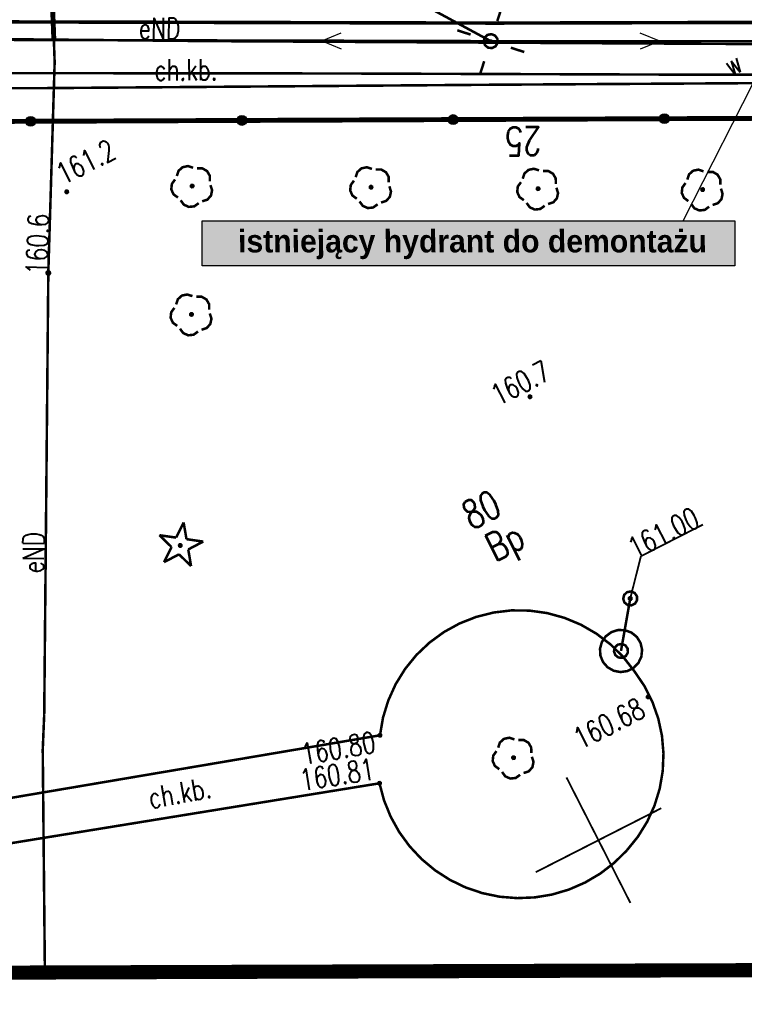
# Model space of a CAD drawing. Extents: x 0 to 7432618, y -40 to 5712028.
# Tile 121 of 165: x 7431437 to 7431463, y 5711623 to 5711658. Entities that reach past the tile are written whole.
import ezdxf
from ezdxf.enums import TextEntityAlignment as Align

# ---------------------------------------------------------------- set-up
doc = ezdxf.new("R2010")
doc.units = 0
doc.header["$MEASUREMENT"] = 0
for name, pattern in [('0', [1.5, 1, -0.5]), ('2218', [1, 0.5, -0.5]), ('3901', [0]), ('5102', [0])]:
    doc.linetypes.add(name, pattern=pattern)
for name, color, linetype in [('Dzialki', 7, 'Continuous'), ('EADTD_T_0', 7, 'Continuous'), ('Numery_dzialek', 7, 'Continuous'), ('OTK_E_T_1', 7, 'Continuous'), ('OTK_L_0', 7, 'Continuous'), ('OTK_L_1', 7, 'Continuous'), ('OTK_L_2', 7, 'Continuous'), ('OTO_L_0', 7, 'Continuous'), ('OTR_T_0', 7, 'Continuous'), ('OTR_T_1', 7, 'Continuous'), ('OTZ_T_0', 7, 'Continuous'), ('OTZ_T_1', 7, 'Continuous'), ('rysunek', 7, 'Continuous'), ('SUE_T_3', 7, 'Continuous'), ('SUEP_E_T_0', 7, 'Continuous'), ('SUEP_L_0', 7, 'Continuous'), ('SUER_T_0', 7, 'Continuous'), ('SUL_L_1', 7, 'Continuous'), ('SUP_T_0', 7, 'Continuous'), ('SUP_T_2', 7, 'Continuous'), ('SUW_E_T_2', 7, 'Continuous'), ('SUW_T_3', 7, 'Continuous'), ('SUWP_L_0', 7, 'Continuous'), ('SUWR_T_0', 7, 'Continuous'), ('Uzytki', 7, 'Continuous'), ('zakres', 7, 'Continuous')]:
    doc.layers.add(name, color=color, linetype=linetype)
doc.layers.add('woda przyłącze', color=140, linetype='Continuous', lineweight=50)
doc.styles.add('25', font='GOTHIC.TTF', dxfattribs={"oblique": 8, "height": 0.35})
doc.styles.add('STYL_ARIAL', font='simplex', dxfattribs={"width": 0.75, "oblique": 0.1})

msp = doc.modelspace()

# ---------------------------------------------------------------- hatches: boundary and pattern name
at = {"layer": 'rysunek', "linetype": 'ByBlock', "true_color": 0xff9100}
msp.add_hatch(color=30, dxfattribs=at).paths.add_polyline_path([(7431462.81, 5711651.1), (7431443.9, 5711651.1), (7431443.9, 5711649.5), (7431462.81, 5711649.5)])

# ---------------------------------------------------------------- linework, layer by layer
at = {"layer": 'Dzialki', "color": 18, "true_color": 0x000000, "const_width": 0.09}
msp.add_lwpolyline([(7431471.339, 5711654.802), (7431437.186, 5711654.65)], dxfattribs=at)
at = {"layer": 'OTK_L_0', "color": 18, "linetype": '0', "true_color": 0x000000, "const_width": 0.09}
for points in [[(7431435.182, 5711658.163), (7431454.297, 5711658.116)], [(7431454.297, 5711658.116), (7431474.976, 5711658.17)]]:
    msp.add_lwpolyline(points, dxfattribs=at)
at = {"layer": 'OTK_L_1', "color": 18, "true_color": 0x000000, "const_width": 0.125}
for points in [[(7431435.182, 5711658.163), (7431454.297, 5711658.116)], [(7431454.297, 5711658.116), (7431474.976, 5711658.17)]]:
    msp.add_lwpolyline(points, dxfattribs=at)
at = {"layer": 'OTK_L_2', "color": 18, "linetype": '0', "true_color": 0x000000, "const_width": 0.09}
for points in [[(7431454.297, 5711658.116), (7431435.182, 5711658.163)], [(7431474.976, 5711658.17), (7431454.297, 5711658.116)], [(7431437.104, 5711654.627), (7431467.807, 5711654.752)], [(7431450.209, 5711632.834), (7431450.316, 5711633.462), (7431450.503, 5711634.07), (7431450.766, 5711634.65), (7431451.101, 5711635.191), (7431451.502, 5711635.685), (7431451.964, 5711636.123), (7431452.478, 5711636.499), (7431453.035, 5711636.805), (7431453.628, 5711637.038), (7431454.245, 5711637.193), (7431454.877, 5711637.268), (7431455.513, 5711637.261), (7431456.143, 5711637.173), (7431456.757, 5711637.004), (7431457.344, 5711636.759), (7431457.895, 5711636.44), (7431458.401, 5711636.054), (7431458.853, 5711635.606), (7431459.244, 5711635.103)], [(7431459.244, 5711635.103), (7431459.596, 5711634.583), (7431459.879, 5711634.022), (7431460.088, 5711633.429), (7431460.22, 5711632.815), (7431460.273, 5711632.189), (7431460.246, 5711631.561), (7431460.14, 5711630.942), (7431459.955, 5711630.341), (7431459.696, 5711629.769), (7431459.365, 5711629.234), (7431458.97, 5711628.746)], [(7431450.209, 5711632.834), (7431435.55, 5711630.348)], [(7431434.084, 5711628.513), (7431450.191, 5711631.13)], [(7431458.97, 5711628.746), (7431458.525, 5711628.307), (7431458.03, 5711627.926), (7431457.492, 5711627.609), (7431456.919, 5711627.359), (7431456.32, 5711627.182), (7431455.704, 5711627.08), (7431455.08, 5711627.054), (7431454.457, 5711627.104), (7431453.845, 5711627.231), (7431453.253, 5711627.431), (7431452.691, 5711627.703), (7431452.165, 5711628.041), (7431451.685, 5711628.441), (7431451.258, 5711628.897), (7431450.89, 5711629.402), (7431450.587, 5711629.948), (7431450.352, 5711630.527), (7431450.191, 5711631.13)]]:
    msp.add_lwpolyline(points, dxfattribs=at)
at = {"layer": 'OTO_L_0', "color": 18, "linetype": '3901', "true_color": 0x000000, "const_width": 0.175}
msp.add_lwpolyline([(7431467.807, 5711654.752), (7431437.104, 5711654.627)], dxfattribs=at)
at = {"layer": 'OTO_L_0', "color": 18, "true_color": 0x000000}
for centre, radius in [((7431437.807, 5711654.63), 0.175), ((7431437.807, 5711654.63), 0.158), ((7431437.807, 5711654.63), 0.14), ((7431437.807, 5711654.63), 0.122), ((7431437.807, 5711654.63), 0.105), ((7431437.807, 5711654.63), 0.0875), ((7431437.807, 5711654.63), 0.07), ((7431437.807, 5711654.63), 0.0525), ((7431437.807, 5711654.63), 0.035), ((7431445.307, 5711654.661), 0.175), ((7431445.307, 5711654.661), 0.158), ((7431445.307, 5711654.661), 0.14), ((7431445.307, 5711654.661), 0.122), ((7431445.307, 5711654.661), 0.105), ((7431445.307, 5711654.661), 0.0875), ((7431445.307, 5711654.661), 0.07), ((7431445.307, 5711654.661), 0.0525), ((7431445.307, 5711654.661), 0.035), ((7431452.807, 5711654.691), 0.175), ((7431452.807, 5711654.691), 0.158), ((7431452.807, 5711654.691), 0.14), ((7431452.807, 5711654.691), 0.122), ((7431452.807, 5711654.691), 0.105), ((7431452.807, 5711654.691), 0.0875), ((7431452.807, 5711654.691), 0.07), ((7431452.807, 5711654.691), 0.0525), ((7431452.807, 5711654.691), 0.035), ((7431460.307, 5711654.722), 0.175), ((7431460.307, 5711654.722), 0.158), ((7431460.307, 5711654.722), 0.14), ((7431460.307, 5711654.722), 0.122), ((7431460.307, 5711654.722), 0.105), ((7431460.307, 5711654.722), 0.0875), ((7431460.307, 5711654.722), 0.07), ((7431460.307, 5711654.722), 0.0525), ((7431460.307, 5711654.722), 0.035)]:
    msp.add_circle(centre, radius, dxfattribs=at)
at = {"layer": 'OTR_T_0', "color": 18, "true_color": 0x000000, "const_width": 0.09}
for points in [[(7431459.709, 5711634.235), (7431459.743, 5711634.237), (7431459.769, 5711634.215), (7431459.772, 5711634.181), (7431459.75, 5711634.155), (7431459.715, 5711634.152), (7431459.689, 5711634.174), (7431459.686, 5711634.209), (7431459.709, 5711634.235)], [(7431450.189, 5711632.875), (7431450.223, 5711632.877), (7431450.249, 5711632.855), (7431450.252, 5711632.821), (7431450.229, 5711632.794), (7431450.195, 5711632.792), (7431450.169, 5711632.814), (7431450.166, 5711632.848), (7431450.189, 5711632.875)], [(7431450.17, 5711631.17), (7431450.205, 5711631.173), (7431450.231, 5711631.151), (7431450.233, 5711631.116), (7431450.211, 5711631.09), (7431450.177, 5711631.088), (7431450.151, 5711631.11), (7431450.148, 5711631.144), (7431450.17, 5711631.17)]]:
    msp.add_lwpolyline(points, dxfattribs=at)
at = {"layer": 'OTR_T_1', "color": 18, "true_color": 0x000000, "const_width": 0.09}
for points in [[(7431439.067, 5711652.168), (7431439.102, 5711652.171), (7431439.128, 5711652.149), (7431439.13, 5711652.114), (7431439.108, 5711652.088), (7431439.074, 5711652.086), (7431439.048, 5711652.108), (7431439.045, 5711652.142), (7431439.067, 5711652.168)], [(7431455.513, 5711644.892), (7431455.548, 5711644.894), (7431455.574, 5711644.872), (7431455.577, 5711644.838), (7431455.554, 5711644.811), (7431455.52, 5711644.809), (7431455.494, 5711644.831), (7431455.491, 5711644.865), (7431455.513, 5711644.892)]]:
    msp.add_lwpolyline(points, dxfattribs=at)
at = {"layer": 'OTZ_T_0', "color": 96, "true_color": 0x008000, "const_width": 0.09}
for points in [[(7431442.996, 5711652.687), (7431443.056, 5711652.871), (7431443.2, 5711653), (7431443.389, 5711653.041), (7431443.574, 5711652.981)], [(7431443.71, 5711652.96), (7431443.903, 5711652.959), (7431444.071, 5711652.862), (7431444.168, 5711652.695), (7431444.168, 5711652.501)], [(7431449.347, 5711652.646), (7431449.407, 5711652.83), (7431449.551, 5711652.959), (7431449.74, 5711652.999), (7431449.925, 5711652.94)], [(7431450.06, 5711652.919), (7431450.254, 5711652.918), (7431450.422, 5711652.821), (7431450.519, 5711652.654), (7431450.519, 5711652.46)], [(7431455.277, 5711652.592), (7431455.338, 5711652.776), (7431455.482, 5711652.906), (7431455.671, 5711652.946), (7431455.855, 5711652.887)], [(7431455.991, 5711652.865), (7431456.185, 5711652.865), (7431456.352, 5711652.768), (7431456.449, 5711652.6), (7431456.45, 5711652.407)], [(7431461.118, 5711652.561), (7431461.179, 5711652.745), (7431461.323, 5711652.874), (7431461.512, 5711652.914), (7431461.696, 5711652.855)], [(7431461.832, 5711652.833), (7431462.026, 5711652.833), (7431462.193, 5711652.736), (7431462.29, 5711652.569), (7431462.291, 5711652.375)], [(7431443.035, 5711651.924), (7431442.878, 5711652.038), (7431442.8, 5711652.215), (7431442.82, 5711652.407), (7431442.933, 5711652.564)], [(7431449.386, 5711651.882), (7431449.229, 5711651.997), (7431449.151, 5711652.174), (7431449.171, 5711652.366), (7431449.284, 5711652.523)], [(7431455.316, 5711651.829), (7431455.16, 5711651.943), (7431455.081, 5711652.12), (7431455.101, 5711652.313), (7431455.215, 5711652.47)], [(7431461.157, 5711651.797), (7431461.001, 5711651.912), (7431460.922, 5711652.089), (7431460.942, 5711652.281), (7431461.056, 5711652.438)], [(7431443.52, 5711652.372), (7431443.554, 5711652.375), (7431443.581, 5711652.353), (7431443.583, 5711652.318), (7431443.561, 5711652.292), (7431443.527, 5711652.289), (7431443.5, 5711652.312), (7431443.498, 5711652.346), (7431443.52, 5711652.372)], [(7431444.19, 5711652.365), (7431444.249, 5711652.181), (7431444.209, 5711651.992), (7431444.079, 5711651.848), (7431443.895, 5711651.787)], [(7431449.871, 5711652.331), (7431449.905, 5711652.334), (7431449.932, 5711652.311), (7431449.934, 5711652.277), (7431449.912, 5711652.251), (7431449.878, 5711652.248), (7431449.851, 5711652.27), (7431449.849, 5711652.305), (7431449.871, 5711652.331)], [(7431450.541, 5711652.324), (7431450.6, 5711652.14), (7431450.56, 5711651.95), (7431450.43, 5711651.806), (7431450.246, 5711651.746)], [(7431455.802, 5711652.278), (7431455.836, 5711652.28), (7431455.862, 5711652.258), (7431455.865, 5711652.224), (7431455.842, 5711652.197), (7431455.808, 5711652.195), (7431455.782, 5711652.217), (7431455.779, 5711652.251), (7431455.802, 5711652.278)], [(7431456.471, 5711652.271), (7431456.531, 5711652.086), (7431456.49, 5711651.897), (7431456.361, 5711651.753), (7431456.177, 5711651.693)], [(7431461.643, 5711652.246), (7431461.677, 5711652.249), (7431461.703, 5711652.226), (7431461.706, 5711652.192), (7431461.683, 5711652.166), (7431461.649, 5711652.163), (7431461.623, 5711652.185), (7431461.62, 5711652.22), (7431461.643, 5711652.246)], [(7431462.312, 5711652.239), (7431462.372, 5711652.055), (7431462.331, 5711651.865), (7431462.202, 5711651.721), (7431462.018, 5711651.661)], [(7431443.773, 5711651.725), (7431443.616, 5711651.611), (7431443.423, 5711651.591), (7431443.246, 5711651.67), (7431443.132, 5711651.826)], [(7431450.124, 5711651.684), (7431449.967, 5711651.57), (7431449.774, 5711651.55), (7431449.597, 5711651.629), (7431449.483, 5711651.785)], [(7431456.054, 5711651.63), (7431455.897, 5711651.517), (7431455.705, 5711651.497), (7431455.528, 5711651.575), (7431455.414, 5711651.732)], [(7431461.895, 5711651.599), (7431461.738, 5711651.485), (7431461.546, 5711651.465), (7431461.369, 5711651.544), (7431461.255, 5711651.7)], [(7431442.972, 5711648.129), (7431443.032, 5711648.313), (7431443.176, 5711648.443), (7431443.366, 5711648.483), (7431443.55, 5711648.424)], [(7431443.686, 5711648.402), (7431443.88, 5711648.402), (7431444.047, 5711648.305), (7431444.144, 5711648.137), (7431444.145, 5711647.944)], [(7431443.011, 5711647.366), (7431442.855, 5711647.48), (7431442.776, 5711647.657), (7431442.796, 5711647.85), (7431442.91, 5711648.007)], [(7431443.497, 5711647.815), (7431443.531, 5711647.817), (7431443.557, 5711647.795), (7431443.56, 5711647.761), (7431443.537, 5711647.735), (7431443.503, 5711647.732), (7431443.477, 5711647.754), (7431443.474, 5711647.789), (7431443.497, 5711647.815)], [(7431444.166, 5711647.808), (7431444.226, 5711647.624), (7431444.185, 5711647.434), (7431444.056, 5711647.29), (7431443.872, 5711647.23)], [(7431443.749, 5711647.168), (7431443.592, 5711647.054), (7431443.4, 5711647.034), (7431443.223, 5711647.113), (7431443.108, 5711647.269)], [(7431454.406, 5711632.394), (7431454.466, 5711632.578), (7431454.61, 5711632.708), (7431454.8, 5711632.748), (7431454.984, 5711632.689)], [(7431455.12, 5711632.667), (7431455.314, 5711632.667), (7431455.481, 5711632.57), (7431455.578, 5711632.402), (7431455.579, 5711632.209)], [(7431454.445, 5711631.631), (7431454.289, 5711631.745), (7431454.21, 5711631.922), (7431454.23, 5711632.115), (7431454.344, 5711632.272)], [(7431454.93, 5711632.08), (7431454.965, 5711632.082), (7431454.991, 5711632.06), (7431454.994, 5711632.026), (7431454.971, 5711631.999), (7431454.937, 5711631.997), (7431454.911, 5711632.019), (7431454.908, 5711632.053), (7431454.93, 5711632.08)], [(7431455.6, 5711632.073), (7431455.66, 5711631.888), (7431455.619, 5711631.699), (7431455.49, 5711631.555), (7431455.306, 5711631.495)], [(7431455.183, 5711631.432), (7431455.026, 5711631.319), (7431454.834, 5711631.299), (7431454.657, 5711631.377), (7431454.543, 5711631.534)]]:
    msp.add_lwpolyline(points, dxfattribs=at)
at = {"layer": 'OTZ_T_1', "color": 96, "true_color": 0x008000, "const_width": 0.09}
for points in [[(7431442.972, 5711639.851), (7431443.238, 5711640.389)], [(7431443.238, 5711640.389), (7431443.339, 5711639.797)], [(7431442.378, 5711639.937), (7431442.972, 5711639.851)], [(7431442.808, 5711639.518), (7431442.378, 5711639.937)], [(7431442.542, 5711638.98), (7431442.808, 5711639.518)], [(7431443.099, 5711639.612), (7431443.133, 5711639.614), (7431443.159, 5711639.592), (7431443.162, 5711639.558), (7431443.139, 5711639.532), (7431443.105, 5711639.529), (7431443.079, 5711639.551), (7431443.076, 5711639.586), (7431443.099, 5711639.612)], [(7431443.339, 5711639.797), (7431443.933, 5711639.711)], [(7431443.933, 5711639.711), (7431443.402, 5711639.432)], [(7431443.074, 5711639.259), (7431442.542, 5711638.98)], [(7431443.503, 5711638.84), (7431443.074, 5711639.259)], [(7431443.402, 5711639.432), (7431443.503, 5711638.84)]]:
    msp.add_lwpolyline(points, dxfattribs=at)
at = {"layer": 'rysunek', "linetype": 'ByBlock'}
msp.add_lwpolyline([(7431460.97, 5711651.1), (7431463.799, 5711656.654)], dxfattribs=at)
at = {"layer": 'rysunek', "linetype": 'Continuous'}
msp.add_lwpolyline([(7431443.9, 5711651.1), (7431462.81, 5711651.1), (7431462.81, 5711649.5), (7431443.9, 5711649.5)], close=True, dxfattribs=at)
at = {"layer": 'SUE_T_3', "color": 18, "true_color": 0x000000, "const_width": 0.09}
for points in [[(7431454.373, 5711658.188), (7431454.527, 5711658.664)], [(7431453.428, 5711657.707), (7431452.952, 5711657.861)], [(7431454.027, 5711657.698), (7431454.166, 5711657.724), (7431454.296, 5711657.671), (7431454.378, 5711657.556), (7431454.384, 5711657.415), (7431454.313, 5711657.293), (7431454.187, 5711657.229), (7431454.047, 5711657.244), (7431453.937, 5711657.331), (7431453.891, 5711657.464), (7431453.925, 5711657.601), (7431454.027, 5711657.698)], [(7431454.13, 5711657.497), (7431454.149, 5711657.499), (7431454.163, 5711657.487), (7431454.165, 5711657.467), (7431454.152, 5711657.453), (7431454.133, 5711657.451), (7431454.119, 5711657.464), (7431454.117, 5711657.483), (7431454.13, 5711657.497)], [(7431454.854, 5711657.243), (7431455.33, 5711657.089)], [(7431453.909, 5711656.762), (7431453.755, 5711656.286)]]:
    msp.add_lwpolyline(points, dxfattribs=at)
at = {"layer": 'SUEP_L_0', "color": 1, "true_color": 0xff0000}
for p, q in [((7431448.141, 5711657.491), (7431448.835, 5711657.776)), ((7431460.141, 5711657.475), (7431459.448, 5711657.762)), ((7431448.141, 5711657.491), (7431448.833, 5711657.202)), ((7431460.141, 5711657.475), (7431459.448, 5711657.188))]:
    msp.add_line(p, q, dxfattribs=at)
at = {"layer": 'SUEP_L_0', "color": 1, "linetype": '5102', "true_color": 0xff0000, "const_width": 0.09}
for points in [[(7431454.141, 5711657.475), (7431436.977, 5711666.762)], [(7431454.141, 5711657.475), (7431416.931, 5711657.573)], [(7431489.74, 5711657.477), (7431454.141, 5711657.475)]]:
    msp.add_lwpolyline(points, dxfattribs=at)
at = {"layer": 'SUEP_L_0', "color": 1, "true_color": 0xff0000, "const_width": 0.09}
for points in [[(7431438.546, 5711659.888), (7431438.632, 5711657.487)], [(7431434.024, 5711657.573), (7431444.23, 5711657.476)], [(7431438.632, 5711657.487), (7431438.659, 5711656.736)], [(7431444.23, 5711657.476), (7431467.966, 5711657.348)], [(7431438.659, 5711656.736), (7431438.434, 5711649.248)], [(7431433.55, 5711656.344), (7431448.497, 5711656.328)], [(7431448.497, 5711656.328), (7431461.583, 5711656.284)], [(7431461.583, 5711656.284), (7431473.367, 5711656.284)], [(7431454.099, 5711655.927), (7431438.201, 5711655.807)], [(7431465.959, 5711656), (7431454.099, 5711655.927)], [(7431438.201, 5711655.807), (7431430.54, 5711655.798)], [(7431438.434, 5711649.248), (7431438.289, 5711633.585)], [(7431438.289, 5711633.585), (7431438.236, 5711632.323)], [(7431438.236, 5711632.323), (7431438.312, 5711624.414)]]:
    msp.add_lwpolyline(points, dxfattribs=at)
at = {"layer": 'SUER_T_0', "color": 1, "true_color": 0xff0000, "const_width": 0.09}
msp.add_lwpolyline([(7431438.406, 5711649.303), (7431438.454, 5711649.307), (7431438.49, 5711649.276), (7431438.494, 5711649.228), (7431438.463, 5711649.192), (7431438.415, 5711649.188), (7431438.379, 5711649.219), (7431438.375, 5711649.267), (7431438.406, 5711649.303)], dxfattribs=at)
at = {"layer": 'SUL_L_1', "color": 18, "true_color": 0x000000, "const_width": 0.175}
msp.add_lwpolyline([(7431438.403, 5711663.317), (7431438.632, 5711657.487)], dxfattribs=at)
at = {"layer": 'SUP_T_0', "color": 5, "true_color": 0x0000ff, "const_width": 0.09}
msp.add_lwpolyline([(7431458.98, 5711637.915), (7431459.119, 5711637.941), (7431459.249, 5711637.888), (7431459.33, 5711637.773), (7431459.336, 5711637.632), (7431459.265, 5711637.511), (7431459.14, 5711637.447), (7431459, 5711637.461), (7431458.889, 5711637.548), (7431458.844, 5711637.682), (7431458.878, 5711637.818), (7431458.98, 5711637.915)], dxfattribs=at)
at = {"layer": 'SUP_T_2', "color": 18, "true_color": 0x000000, "const_width": 0.09}
msp.add_lwpolyline([(7431454.027, 5711657.698), (7431454.166, 5711657.724), (7431454.296, 5711657.671), (7431454.378, 5711657.556), (7431454.384, 5711657.415), (7431454.313, 5711657.293), (7431454.187, 5711657.229), (7431454.047, 5711657.244), (7431453.937, 5711657.331), (7431453.891, 5711657.464), (7431453.925, 5711657.601), (7431454.027, 5711657.698)], dxfattribs=at)
at = {"layer": 'SUW_T_3', "color": 5, "true_color": 0x0000ff, "const_width": 0.09}
for points in [[(7431458.425, 5711636.497), (7431458.66, 5711636.572), (7431458.907, 5711636.565), (7431459.138, 5711636.48), (7431459.33, 5711636.323), (7431459.459, 5711636.113), (7431459.514, 5711635.872), (7431459.488, 5711635.627), (7431459.383, 5711635.403), (7431459.211, 5711635.226), (7431458.991, 5711635.114), (7431458.747, 5711635.079), (7431458.504, 5711635.126), (7431458.29, 5711635.249), (7431458.127, 5711635.434), (7431458.034, 5711635.663), (7431458.02, 5711635.909), (7431458.086, 5711636.147), (7431458.226, 5711636.35), (7431458.425, 5711636.497)], [(7431458.652, 5711636.052), (7431458.79, 5711636.078), (7431458.921, 5711636.025), (7431459.002, 5711635.91), (7431459.008, 5711635.769), (7431458.937, 5711635.647), (7431458.811, 5711635.583), (7431458.671, 5711635.597), (7431458.561, 5711635.685), (7431458.515, 5711635.818), (7431458.549, 5711635.955), (7431458.652, 5711636.052)]]:
    msp.add_lwpolyline(points, dxfattribs=at)
at = {"layer": 'SUWP_L_0', "color": 5, "true_color": 0x0000ff, "const_width": 0.09}
msp.add_lwpolyline([(7431459.094, 5711637.692), (7431458.765, 5711635.829)], dxfattribs=at)
at = {"layer": 'SUWR_T_0', "color": 5, "true_color": 0x0000ff, "const_width": 0.065}
for points in [[(7431459.472, 5711639.191), (7431461.673, 5711640.313)], [(7431459.094, 5711637.692), (7431459.472, 5711639.191)], [(7431459.065, 5711637.748), (7431459.113, 5711637.752), (7431459.149, 5711637.721), (7431459.153, 5711637.673), (7431459.122, 5711637.637), (7431459.074, 5711637.633), (7431459.038, 5711637.664), (7431459.034, 5711637.712), (7431459.065, 5711637.748)]]:
    msp.add_lwpolyline(points, dxfattribs=at)
at = {"layer": 'Uzytki', "color": 96, "linetype": '2218', "true_color": 0x008000, "const_width": 0.09}
msp.add_lwpolyline([(7431471.339, 5711654.802), (7431437.186, 5711654.65)], dxfattribs=at)
at = {"layer": 'zakres', "color": 18, "linetype": '0', "true_color": 0x000000, "const_width": 0.5}
msp.add_lwpolyline([(7431170.861, 5711694.664), (7431172.664, 5711623.536), (7431599.413, 5711624.947), (7431599.511, 5711698.029), (7431170.861, 5711694.664)], dxfattribs=at)
at = {"layer": 'zakres', "color": 18, "true_color": 0x000000, "const_width": 0.065}
for points in [[(7431459.1, 5711626.882), (7431456.83, 5711631.337)], [(7431455.738, 5711627.975), (7431460.193, 5711630.245)]]:
    msp.add_lwpolyline(points, dxfattribs=at)
at = {"layer": 'zakres', "color": 18, "true_color": 0x000000}
msp.add_point((7431457.965, 5711629.11), dxfattribs=at)

# ---------------------------------------------------------------- texts
at = {"layer": 'EADTD_T_0', "color": 18, "true_color": 0x000000, "style": 'STYL_ARIAL', "width": 0.75}
msp.add_text('25', height=1, rotation=180.27, dxfattribs=at).set_placement((7431455.288, 5711654.72), align=Align.BOTTOM_CENTER)
at = {"layer": 'Numery_dzialek', "color": 18, "true_color": 0x000000, "style": 'STYL_ARIAL', "width": 0.75}
msp.add_text('80', height=1, rotation=27, dxfattribs=at).set_placement((7431453.006, 5711641), align=Align.TOP_LEFT)
at = {"layer": 'OTK_E_T_1', "color": 18, "true_color": 0x000000, "style": 'STYL_ARIAL', "width": 0.75}
for rotation, p in [(0.4349, (7431443.318, 5711656.46)), (10.4808, (7431443.098, 5711630.797))]:
    msp.add_text('ch.kb.', height=0.75, rotation=rotation, dxfattribs=at).set_placement(p, align=Align.MIDDLE_CENTER)
at = {"layer": 'OTR_T_0', "color": 18, "true_color": 0x000000, "style": 'STYL_ARIAL', "width": 0.75}
for s, rotation, p in [('160.68', 26.9926, (7431459.351, 5711634.191)), ('160.80', 9.8033, (7431449.974, 5711632.973))]:
    msp.add_text(s, height=0.75, rotation=rotation, dxfattribs=at).set_placement(p, align=Align.TOP_RIGHT)
msp.add_text('160.81', height=0.75, rotation=9.0997, dxfattribs=at).set_placement((7431450.088, 5711631.059), align=Align.BOTTOM_RIGHT)
at = {"layer": 'OTR_T_1', "color": 18, "true_color": 0x000000, "style": 'STYL_ARIAL', "width": 0.75}
for s, rotation, p in [('161.2', 27.0614, (7431439.069, 5711652.165)), ('160.7', 27.1798, (7431454.503, 5711644.316))]:
    msp.add_text(s, height=0.75, rotation=rotation, dxfattribs=at).set_placement(p, align=Align.BOTTOM_LEFT)
at = {"layer": 'SUEP_E_T_0', "color": 1, "true_color": 0xff0000, "style": 'STYL_ARIAL', "width": 0.75}
for rotation, p in [(359.4558, (7431442.38, 5711657.927)), (89.4697, (7431437.907, 5711639.323))]:
    msp.add_text('eND', height=0.75, rotation=rotation, dxfattribs=at).set_placement(p, align=Align.MIDDLE_CENTER)
at = {"layer": 'SUER_T_0', "color": 1, "true_color": 0xff0000, "style": 'STYL_ARIAL', "width": 0.75}
msp.add_text('160.6', height=0.75, rotation=87.984, dxfattribs=at).set_placement((7431438.013, 5711649.184), align=Align.MIDDLE_LEFT)
at = {"layer": 'SUW_E_T_2', "color": 5, "true_color": 0x0000ff, "style": 'STYL_ARIAL', "width": 0.75}
msp.add_text('w', height=0.75, rotation=27, dxfattribs=at).set_placement((7431462.774, 5711656.014), align=Align.BOTTOM_LEFT)
at = {"layer": 'SUWR_T_0', "color": 5, "true_color": 0x0000ff, "style": 'STYL_ARIAL', "width": 0.75}
msp.add_text('161.00', height=0.75, rotation=27, dxfattribs=at).set_placement((7431459.363, 5711638.884), align=Align.BOTTOM_LEFT)
at = {"layer": 'Uzytki', "color": 96, "true_color": 0x008000, "style": 'STYL_ARIAL', "width": 0.75}
msp.add_text('Bp', height=1, rotation=27, dxfattribs=at).set_placement((7431455.003, 5711639.002), align=Align.BOTTOM_CENTER)
at = {"layer": 'woda przyłącze', "color": 0, "insert": (7431444.1, 5711650.776), "char_height": 0.8, "attachment_point": 1, "style": '25'}
msp.add_mtext_dynamic_manual_height_columns('\\pxqc;\\fCentury Gothic|b1|i0;\\Q-1;istniej\\fCentury Gothic|b1|i0|c238;ący hydrant do demontażu', width=18.79702, gutter_width=5, heights=[0], dxfattribs=at)

doc.saveas('drawing.dxf')
